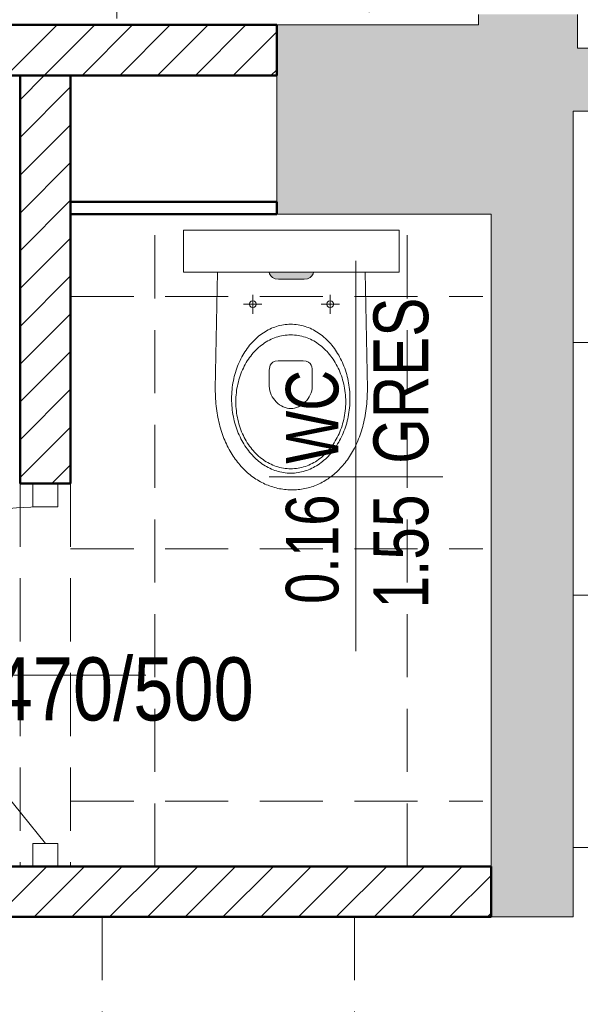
# Model space of a CAD drawing. Header units: millimetres. Extents: x -23540 to 53212, y -37964 to 41185.
# Tile 7 of 203: x -16805 to -16672, y -31611 to -31377. Entities that reach past the tile are written whole.
import ezdxf
from ezdxf.enums import TextEntityAlignment as Align

# ---------------------------------------------------------------- set-up
doc = ezdxf.new("R2010")
doc.units = ezdxf.units.MM
doc.linetypes.add('DASHEDX2', pattern=[1.5, 1, -0.5])
doc.layers.get('0').update_dxf_attribs({"lineweight": 18})
for name, color, linetype, lineweight in [('BA_met', 7, 'Continuous', 18), ('Cienka', 7, 'Continuous', 18), ('mm_CO_opisy', 5, 'Continuous', 9), ('PG_PRZERYWANE_ŚREDNIE', 1, 'DASHEDX2', 18), ('PG_WIDOKOWE_CIENKIE', 1, 'Continuous', 18), ('PG_ŚCIANY_DZIAŁOWE', 3, 'Continuous', 18), ('WYPOSAŻENIE GARAŻU', 253, 'Continuous', 5)]:
    doc.layers.add(name, color=color, linetype=linetype, lineweight=lineweight)
doc.styles.add('ROMANS', font='bikromsw.shx', dxfattribs={"width": 0.8})
doc.styles.get("Standard").update_dxf_attribs({"font": 'arial.ttf'})

# ---------------------------------------------------------------- blocks, each defined once
blk = doc.blocks.new('jamb')
blk.add_lwpolyline([(-0.5, -0.5), (-0.5, 0.5), (0.5, 0.5), (0.5, -0.5)], close=True)
blk = doc.blocks.new('bikmet')
blk.add_line((0, 1.65), (0, -1.65))
at = {"style": 'ROMANS', "width": 0.8}
blk.add_attdef('NRPOM', text='', height=1, dxfattribs=at).set_placement((-0.333, 0.333), align=Align.RIGHT)
blk.add_attdef('NWAPOM', (0.25, 0.333), '', height=1, dxfattribs=at)
blk.add_attdef('RAREA', text='', height=1.042, dxfattribs=at).set_placement((-0.333, -0.333), align=Align.TOP_RIGHT)
blk.add_attdef('PODLOGA', text='', height=1.042, dxfattribs=at).set_placement((0.25, -0.333), align=Align.TOP_LEFT)

msp = doc.modelspace()

# ---------------------------------------------------------------- hatches: boundary and pattern name
at = {"lineweight": 18, "true_color": 0x636466, "transparency": 33554559}
h = msp.add_hatch(color=251, dxfattribs=at)
h.dxf.hatch_style = 1
h.paths.add_polyline_path([(-16737.76, -31438.6), (-16736.99, -31438.49), (-16736.36, -31438.2), (-16735.91, -31437.81), (-16735.62, -31437.37), (-16735.52, -31436.95), (-16746.11, -31436.95), (-16746.01, -31437.37), (-16745.72, -31437.81), (-16745.27, -31438.2), (-16744.64, -31438.49), (-16743.87, -31438.6)])
at = {"layer": 'PG_ŚCIANY_DZIAŁOWE', "true_color": 0x636466, "transparency": 33554610}
h = msp.add_hatch(color=251, dxfattribs=at)
h.dxf.hatch_style = 1
h.paths.add_polyline_path([(-16744.29, -31423.19), (-16673.79, -31423.19), (-16673.79, -31398.69), (-16614.29, -31398.69), (-16614.29, -31383.69), (-16672.79, -31383.69), (-16672.79, -31375.69), (-16696.29, -31375.69), (-16696.29, -31378.19), (-16744.29, -31378.19)])
h = msp.add_hatch(color=251, dxfattribs=at)
h.dxf.hatch_style = 1
h.paths.add_polyline_path([(-16673.79, -31423.19), (-16693.29, -31423.19), (-16693.29, -31590.19), (-16673.79, -31590.19)])

# ---------------------------------------------------------------- linework, layer by layer
at = {"color": 251, "true_color": 0x636466}
for p, q in [((-16696.29, -31375.69), (-16696.29, -31378.19)), ((-16672.79, -31375.69), (-16672.79, -31383.69)), ((-17273.79, -31378.19), (-16744.29, -31378.19)), ((-16744.29, -31378.19), (-16744.29, -31390.19)), ((-16696.29, -31378.19), (-16744.29, -31378.19)), ((-16744.29, -31378.19), (-16744.29, -31423.19)), ((-16614.29, -31383.69), (-16672.79, -31383.69)), ((-16744.29, -31390.19), (-17273.79, -31390.19)), ((-16614.29, -31398.69), (-16673.79, -31398.69)), ((-16673.79, -31423.19), (-16673.79, -31398.69)), ((-16744.29, -31423.19), (-16693.29, -31423.19)), ((-16693.29, -31590.19), (-16693.29, -31423.19)), ((-16673.79, -31590.19), (-16673.79, -31423.19)), ((-16796.29, -31487.19), (-16802.29, -31487.19)), ((-16802.29, -31487.19), (-16802.29, -31492.69)), ((-16796.29, -31492.69), (-16796.29, -31487.19)), ((-16802.29, -31492.69), (-16796.29, -31492.69)), ((-16693.29, -31590.19), (-16673.79, -31590.19))]:
    msp.add_line(p, q, dxfattribs=at)
at = {"color": 251, "lineweight": 18, "true_color": 0x636466}
for p, q in [((-16766.48, -31436.95), (-16766.48, -31426.95)), ((-16766.48, -31426.95), (-16715.15, -31426.95)), ((-16715.15, -31436.95), (-16715.15, -31426.95)), ((-16766.48, -31436.95), (-16715.15, -31436.95))]:
    msp.add_line(p, q, dxfattribs=at)
at = {"color": 251, "lineweight": 13, "true_color": 0x636466}
for p, q in [((-16758.34, -31436.95), (-16758.89, -31464.66)), ((-16746.01, -31437.37), (-16746.11, -31436.95)), ((-16745.72, -31437.81), (-16746.01, -31437.37)), ((-16745.27, -31438.2), (-16745.72, -31437.81)), ((-16736.36, -31438.2), (-16735.91, -31437.81)), ((-16735.91, -31437.81), (-16735.62, -31437.37)), ((-16735.62, -31437.37), (-16735.52, -31436.95)), ((-16722.74, -31464.66), (-16723.28, -31436.95)), ((-16744.64, -31438.49), (-16745.27, -31438.2)), ((-16743.87, -31438.6), (-16744.64, -31438.49)), ((-16743.87, -31438.6), (-16737.76, -31438.6)), ((-16737.76, -31438.6), (-16736.99, -31438.49)), ((-16736.99, -31438.49), (-16736.36, -31438.2)), ((-16749.97, -31446.82), (-16749.97, -31442.32)), ((-16731.56, -31446.82), (-16731.56, -31442.32)), ((-16747.79, -31444.57), (-16752.16, -31444.57)), ((-16750.68, -31444.16), (-16750.79, -31444.57)), ((-16750.79, -31444.57), (-16750.68, -31444.98)), ((-16750.39, -31443.86), (-16750.68, -31444.16)), ((-16749.97, -31443.75), (-16750.39, -31443.86)), ((-16749.56, -31443.86), (-16749.97, -31443.75)), ((-16749.27, -31444.16), (-16749.56, -31443.86)), ((-16749.16, -31444.57), (-16749.27, -31444.16)), ((-16749.27, -31444.98), (-16749.16, -31444.57)), ((-16729.38, -31444.57), (-16733.74, -31444.57)), ((-16732.27, -31444.16), (-16732.38, -31444.57)), ((-16732.38, -31444.57), (-16732.27, -31444.98)), ((-16731.98, -31443.86), (-16732.27, -31444.16)), ((-16731.56, -31443.75), (-16731.98, -31443.86)), ((-16731.15, -31443.86), (-16731.56, -31443.75)), ((-16730.86, -31444.16), (-16731.15, -31443.86)), ((-16730.74, -31444.57), (-16730.86, -31444.16)), ((-16730.86, -31444.98), (-16730.74, -31444.57)), ((-16750.68, -31444.98), (-16750.39, -31445.28)), ((-16750.39, -31445.28), (-16749.97, -31445.39)), ((-16749.97, -31445.39), (-16749.56, -31445.28)), ((-16749.56, -31445.28), (-16749.27, -31444.98)), ((-16732.27, -31444.98), (-16731.98, -31445.28)), ((-16731.98, -31445.28), (-16731.56, -31445.39)), ((-16731.56, -31445.39), (-16731.15, -31445.28)), ((-16731.15, -31445.28), (-16730.86, -31444.98)), ((-16743.51, -31449.62), (-16743.09, -31449.53)), ((-16743.09, -31449.53), (-16742.67, -31449.46)), ((-16742.67, -31449.46), (-16742.25, -31449.4)), ((-16742.25, -31449.4), (-16741.81, -31449.36)), ((-16741.81, -31449.36), (-16741.38, -31449.33)), ((-16741.38, -31449.33), (-16740.94, -31449.32)), ((-16740.94, -31449.32), (-16740.51, -31449.33)), ((-16740.51, -31449.33), (-16740.07, -31449.36)), ((-16740.07, -31449.36), (-16739.64, -31449.4)), ((-16739.64, -31449.4), (-16739.22, -31449.46)), ((-16739.22, -31449.46), (-16738.79, -31449.53)), ((-16738.79, -31449.53), (-16738.38, -31449.62)), ((-16748.5, -31452.1), (-16748.15, -31451.83)), ((-16748.15, -31451.83), (-16747.8, -31451.57)), ((-16747.8, -31451.57), (-16747.43, -31451.33)), ((-16747.43, -31451.33), (-16747.07, -31451.09)), ((-16747.07, -31451.09), (-16746.69, -31450.87)), ((-16746.69, -31450.87), (-16746.31, -31450.67)), ((-16746.31, -31450.67), (-16745.93, -31450.47)), ((-16745.93, -31450.47), (-16745.54, -31450.29)), ((-16745.54, -31450.29), (-16745.14, -31450.13)), ((-16745.14, -31450.13), (-16744.74, -31449.98)), ((-16744.74, -31449.98), (-16744.34, -31449.84)), ((-16744.34, -31449.84), (-16743.93, -31449.72)), ((-16743.93, -31449.72), (-16743.51, -31449.62)), ((-16742.71, -31451.98), (-16742.28, -31451.92)), ((-16742.28, -31451.92), (-16741.84, -31451.88)), ((-16741.84, -31451.88), (-16741.39, -31451.85)), ((-16741.39, -31451.85), (-16740.94, -31451.84)), ((-16740.94, -31451.84), (-16740.95, -31451.84)), ((-16740.94, -31451.84), (-16740.5, -31451.85)), ((-16740.5, -31451.85), (-16740.05, -31451.88)), ((-16740.05, -31451.88), (-16739.61, -31451.92)), ((-16739.61, -31451.92), (-16739.18, -31451.98)), ((-16738.38, -31449.62), (-16737.96, -31449.72)), ((-16737.96, -31449.72), (-16737.55, -31449.84)), ((-16737.55, -31449.84), (-16737.15, -31449.98)), ((-16737.15, -31449.98), (-16736.75, -31450.13)), ((-16736.75, -31450.13), (-16736.35, -31450.29)), ((-16736.35, -31450.29), (-16735.96, -31450.47)), ((-16735.96, -31450.47), (-16735.57, -31450.67)), ((-16735.57, -31450.67), (-16735.2, -31450.87)), ((-16735.2, -31450.87), (-16734.82, -31451.09)), ((-16734.82, -31451.09), (-16734.45, -31451.33)), ((-16734.45, -31451.33), (-16734.09, -31451.57)), ((-16734.09, -31451.57), (-16733.74, -31451.83)), ((-16733.74, -31451.83), (-16733.39, -31452.1)), ((-16750.74, -31454.33), (-16750.44, -31453.98)), ((-16750.44, -31453.98), (-16750.13, -31453.64)), ((-16750.13, -31453.64), (-16749.82, -31453.31)), ((-16749.82, -31453.31), (-16749.5, -31452.99)), ((-16749.5, -31452.99), (-16749.18, -31452.68)), ((-16749.18, -31452.68), (-16748.84, -31452.39)), ((-16748.84, -31452.39), (-16748.5, -31452.1)), ((-16747.89, -31454.28), (-16747.53, -31454.02)), ((-16747.53, -31454.02), (-16747.16, -31453.76)), ((-16747.16, -31453.76), (-16746.79, -31453.53)), ((-16746.79, -31453.53), (-16746.41, -31453.3)), ((-16746.41, -31453.3), (-16746.02, -31453.09)), ((-16746.02, -31453.09), (-16745.63, -31452.9)), ((-16745.63, -31452.9), (-16745.23, -31452.72)), ((-16745.23, -31452.72), (-16744.82, -31452.56)), ((-16744.82, -31452.56), (-16744.41, -31452.41)), ((-16744.41, -31452.41), (-16743.99, -31452.28)), ((-16743.99, -31452.28), (-16743.57, -31452.16)), ((-16743.57, -31452.16), (-16743.14, -31452.07)), ((-16743.14, -31452.07), (-16742.71, -31451.98)), ((-16739.18, -31451.98), (-16738.75, -31452.07)), ((-16738.75, -31452.07), (-16738.32, -31452.16)), ((-16738.32, -31452.16), (-16737.9, -31452.28)), ((-16737.9, -31452.28), (-16737.48, -31452.41)), ((-16737.48, -31452.41), (-16737.07, -31452.56)), ((-16737.07, -31452.56), (-16736.66, -31452.72)), ((-16736.66, -31452.72), (-16736.26, -31452.9)), ((-16736.26, -31452.9), (-16735.87, -31453.09)), ((-16735.87, -31453.09), (-16735.48, -31453.3)), ((-16735.48, -31453.3), (-16735.1, -31453.53)), ((-16735.1, -31453.53), (-16734.73, -31453.76)), ((-16734.73, -31453.76), (-16734.36, -31454.02)), ((-16734.36, -31454.02), (-16734, -31454.28)), ((-16733.39, -31452.1), (-16733.05, -31452.39)), ((-16733.05, -31452.39), (-16732.71, -31452.68)), ((-16732.71, -31452.68), (-16732.39, -31452.99)), ((-16732.39, -31452.99), (-16732.07, -31453.31)), ((-16732.07, -31453.31), (-16731.75, -31453.64)), ((-16731.75, -31453.64), (-16731.45, -31453.98)), ((-16731.45, -31453.98), (-16731.15, -31454.33)), ((-16752.34, -31456.66), (-16752.09, -31456.25)), ((-16752.09, -31456.25), (-16751.84, -31455.85)), ((-16751.84, -31455.85), (-16751.58, -31455.45)), ((-16751.58, -31455.45), (-16751.3, -31455.07)), ((-16751.3, -31455.07), (-16751.02, -31454.7)), ((-16751.02, -31454.7), (-16750.74, -31454.33)), ((-16750.46, -31456.88), (-16750.17, -31456.51)), ((-16750.17, -31456.51), (-16749.87, -31456.15)), ((-16749.87, -31456.15), (-16749.56, -31455.81)), ((-16749.56, -31455.81), (-16749.24, -31455.48)), ((-16749.24, -31455.48), (-16748.92, -31455.16)), ((-16748.92, -31455.16), (-16748.58, -31454.86)), ((-16748.58, -31454.86), (-16748.24, -31454.56)), ((-16748.24, -31454.56), (-16747.89, -31454.28)), ((-16734, -31454.28), (-16733.65, -31454.56)), ((-16733.65, -31454.56), (-16733.31, -31454.86)), ((-16733.31, -31454.86), (-16732.97, -31455.16)), ((-16732.97, -31455.16), (-16732.65, -31455.48)), ((-16732.65, -31455.48), (-16732.33, -31455.81)), ((-16732.33, -31455.81), (-16732.02, -31456.15)), ((-16732.02, -31456.15), (-16731.72, -31456.51)), ((-16731.72, -31456.51), (-16731.43, -31456.88)), ((-16731.15, -31454.33), (-16730.86, -31454.7)), ((-16730.86, -31454.7), (-16730.58, -31455.07)), ((-16730.58, -31455.07), (-16730.31, -31455.45)), ((-16730.31, -31455.45), (-16730.05, -31455.85)), ((-16730.05, -31455.85), (-16729.8, -31456.25)), ((-16729.8, -31456.25), (-16729.55, -31456.66)), ((-16753.6, -31459.31), (-16753.42, -31458.85)), ((-16753.42, -31458.85), (-16753.22, -31458.4)), ((-16753.22, -31458.4), (-16753.01, -31457.95)), ((-16753.01, -31457.95), (-16752.8, -31457.51)), ((-16752.8, -31457.51), (-16752.57, -31457.08)), ((-16752.57, -31457.08), (-16752.34, -31456.66)), ((-16752, -31459.29), (-16751.77, -31458.87)), ((-16751.77, -31458.87), (-16751.53, -31458.45)), ((-16751.53, -31458.45), (-16751.28, -31458.04)), ((-16751.28, -31458.04), (-16751.02, -31457.64)), ((-16751.02, -31457.64), (-16750.74, -31457.25)), ((-16750.74, -31457.25), (-16750.46, -31456.88)), ((-16745.81, -31459.05), (-16745.56, -31458.66)), ((-16745.56, -31458.66), (-16745.18, -31458.33)), ((-16745.18, -31458.33), (-16744.65, -31458.11)), ((-16744.65, -31458.11), (-16743.94, -31458.03)), ((-16743.94, -31458.03), (-16743.94, -31458.03)), ((-16743.94, -31458.03), (-16740.71, -31458.03)), ((-16740.71, -31458.03), (-16737.96, -31458.03)), ((-16737.96, -31458.03), (-16737.25, -31458.11)), ((-16737.25, -31458.11), (-16736.72, -31458.33)), ((-16736.72, -31458.33), (-16736.34, -31458.66)), ((-16736.34, -31458.66), (-16736.08, -31459.06)), ((-16731.43, -31456.88), (-16731.15, -31457.25)), ((-16731.15, -31457.25), (-16730.87, -31457.64)), ((-16730.87, -31457.64), (-16730.61, -31458.04)), ((-16730.61, -31458.04), (-16730.36, -31458.45)), ((-16730.36, -31458.45), (-16730.12, -31458.87)), ((-16730.12, -31458.87), (-16729.89, -31459.29)), ((-16729.55, -31456.66), (-16729.32, -31457.08)), ((-16729.32, -31457.08), (-16729.09, -31457.51)), ((-16729.09, -31457.51), (-16728.88, -31457.95)), ((-16728.88, -31457.95), (-16728.67, -31458.4)), ((-16728.67, -31458.4), (-16728.47, -31458.85)), ((-16728.47, -31458.85), (-16728.29, -31459.31)), ((-16754.37, -31461.73), (-16754.24, -31461.24)), ((-16754.24, -31461.24), (-16754.09, -31460.75)), ((-16754.09, -31460.75), (-16753.94, -31460.26)), ((-16753.94, -31460.26), (-16753.78, -31459.78)), ((-16753.78, -31459.78), (-16753.6, -31459.31)), ((-16752.97, -31461.57), (-16752.8, -31461.1)), ((-16752.8, -31461.1), (-16752.62, -31460.63)), ((-16752.62, -31460.63), (-16752.42, -31460.18)), ((-16752.42, -31460.18), (-16752.22, -31459.73)), ((-16752.22, -31459.73), (-16752, -31459.29)), ((-16746.05, -31460.23), (-16746.04, -31459.87)), ((-16746.05, -31464.07), (-16746.05, -31460.23)), ((-16746.04, -31459.87), (-16745.96, -31459.47)), ((-16745.96, -31459.47), (-16745.81, -31459.05)), ((-16736.08, -31459.06), (-16735.93, -31459.48)), ((-16735.93, -31459.48), (-16735.86, -31459.89)), ((-16735.86, -31459.89), (-16735.84, -31460.25)), ((-16735.84, -31460.25), (-16735.83, -31464.1)), ((-16729.89, -31459.29), (-16729.67, -31459.73)), ((-16729.67, -31459.73), (-16729.47, -31460.18)), ((-16729.47, -31460.18), (-16729.27, -31460.63)), ((-16729.27, -31460.63), (-16729.09, -31461.1)), ((-16729.09, -31461.1), (-16728.91, -31461.57)), ((-16728.29, -31459.31), (-16728.11, -31459.78)), ((-16728.11, -31459.78), (-16727.95, -31460.26)), ((-16727.95, -31460.26), (-16727.8, -31460.75)), ((-16727.8, -31460.75), (-16727.65, -31461.24)), ((-16727.65, -31461.24), (-16727.52, -31461.73)), ((-16754.77, -31463.79), (-16754.69, -31463.26)), ((-16754.69, -31463.26), (-16754.59, -31462.75)), ((-16754.59, -31462.75), (-16754.49, -31462.24)), ((-16754.49, -31462.24), (-16754.37, -31461.73)), ((-16753.64, -31464.04), (-16753.54, -31463.53)), ((-16753.54, -31463.53), (-16753.41, -31463.03)), ((-16753.41, -31463.03), (-16753.28, -31462.54)), ((-16753.28, -31462.54), (-16753.13, -31462.05)), ((-16753.13, -31462.05), (-16752.97, -31461.57)), ((-16728.91, -31461.57), (-16728.76, -31462.05)), ((-16728.76, -31462.05), (-16728.61, -31462.54)), ((-16728.61, -31462.54), (-16728.47, -31463.03)), ((-16728.47, -31463.03), (-16728.35, -31463.53)), ((-16728.35, -31463.53), (-16728.25, -31464.04)), ((-16727.52, -31461.73), (-16727.4, -31462.24)), ((-16727.4, -31462.24), (-16727.3, -31462.75)), ((-16727.3, -31462.75), (-16727.2, -31463.26)), ((-16727.2, -31463.26), (-16727.12, -31463.79)), ((-16758.89, -31464.66), (-16758.88, -31465.27)), ((-16758.88, -31465.27), (-16758.87, -31465.86)), ((-16758.87, -31465.86), (-16758.85, -31466.46)), ((-16755, -31466.47), (-16754.98, -31465.92)), ((-16754.98, -31465.92), (-16754.95, -31465.38)), ((-16754.95, -31465.38), (-16754.9, -31464.84)), ((-16754.9, -31464.84), (-16754.84, -31464.31)), ((-16754.84, -31464.31), (-16754.77, -31463.79)), ((-16753.94, -31466.13), (-16753.88, -31465.6)), ((-16753.88, -31465.6), (-16753.82, -31465.07)), ((-16753.82, -31465.07), (-16753.74, -31464.55)), ((-16753.74, -31464.55), (-16753.64, -31464.04)), ((-16746.02, -31464.59), (-16746.05, -31464.07)), ((-16745.93, -31465.11), (-16746.02, -31464.59)), ((-16745.79, -31465.61), (-16745.93, -31465.11)), ((-16745.59, -31466.09), (-16745.79, -31465.61)), ((-16736.1, -31465.63), (-16736.3, -31466.11)), ((-16735.96, -31465.13), (-16736.1, -31465.63)), ((-16735.86, -31464.62), (-16735.96, -31465.13)), ((-16735.83, -31464.1), (-16735.86, -31464.62)), ((-16728.25, -31464.04), (-16728.15, -31464.55)), ((-16728.15, -31464.55), (-16728.07, -31465.07)), ((-16728.07, -31465.07), (-16728.01, -31465.6)), ((-16728.01, -31465.6), (-16727.95, -31466.13)), ((-16727.12, -31463.79), (-16727.05, -31464.31)), ((-16727.05, -31464.31), (-16726.99, -31464.84)), ((-16726.99, -31464.84), (-16726.94, -31465.38)), ((-16726.94, -31465.38), (-16726.91, -31465.92)), ((-16726.91, -31465.92), (-16726.89, -31466.47)), ((-16722.77, -31466.47), (-16722.75, -31465.87)), ((-16722.75, -31465.87), (-16722.74, -31465.27)), ((-16722.74, -31465.27), (-16722.74, -31464.66)), ((-16758.85, -31466.46), (-16758.82, -31467.04)), ((-16758.82, -31467.04), (-16758.78, -31467.62)), ((-16758.78, -31467.62), (-16758.74, -31468.19)), ((-16758.74, -31468.19), (-16758.68, -31468.76)), ((-16755.01, -31467.02), (-16755, -31466.47)), ((-16755, -31467.57), (-16755.01, -31467.02)), ((-16755.01, -31467.02), (-16755.01, -31467.02)), ((-16754.98, -31468.11), (-16755, -31467.57)), ((-16754.95, -31468.65), (-16754.98, -31468.11)), ((-16754, -31467.75), (-16754.01, -31467.75)), ((-16754, -31467.21), (-16753.97, -31466.67)), ((-16754, -31467.75), (-16754, -31467.21)), ((-16754, -31468.3), (-16754, -31467.75)), ((-16753.97, -31468.84), (-16754, -31468.3)), ((-16753.97, -31466.67), (-16753.94, -31466.13)), ((-16745.35, -31466.55), (-16745.59, -31466.09)), ((-16745.06, -31466.99), (-16745.35, -31466.55)), ((-16744.74, -31467.4), (-16745.06, -31466.99)), ((-16744.39, -31467.78), (-16744.74, -31467.4)), ((-16744.01, -31468.13), (-16744.39, -31467.78)), ((-16743.6, -31468.44), (-16744.01, -31468.13)), ((-16737.88, -31468.13), (-16738.28, -31468.44)), ((-16737.5, -31467.79), (-16737.88, -31468.13)), ((-16737.15, -31467.41), (-16737.5, -31467.79)), ((-16736.83, -31467), (-16737.15, -31467.41)), ((-16736.54, -31466.57), (-16736.83, -31467)), ((-16736.3, -31466.11), (-16736.54, -31466.57)), ((-16727.95, -31466.13), (-16727.92, -31466.67)), ((-16727.92, -31466.67), (-16727.89, -31467.21)), ((-16727.89, -31468.3), (-16727.92, -31468.84)), ((-16727.89, -31467.21), (-16727.89, -31467.75)), ((-16727.89, -31467.75), (-16727.89, -31467.75)), ((-16727.89, -31467.75), (-16727.89, -31468.3)), ((-16726.91, -31468.11), (-16726.94, -31468.65)), ((-16726.89, -31467.57), (-16726.91, -31468.11)), ((-16726.89, -31466.47), (-16726.88, -31467.02)), ((-16726.88, -31467.02), (-16726.89, -31467.57)), ((-16722.94, -31468.79), (-16722.89, -31468.22)), ((-16722.89, -31468.22), (-16722.84, -31467.64)), ((-16722.84, -31467.64), (-16722.8, -31467.06)), ((-16722.8, -31467.06), (-16722.77, -31466.47)), ((-16758.68, -31468.76), (-16758.61, -31469.32)), ((-16758.61, -31469.32), (-16758.54, -31469.87)), ((-16758.54, -31469.87), (-16758.46, -31470.42)), ((-16758.46, -31470.42), (-16758.36, -31470.96)), ((-16754.9, -31469.19), (-16754.95, -31468.65)), ((-16754.84, -31469.72), (-16754.9, -31469.19)), ((-16754.77, -31470.25), (-16754.84, -31469.72)), ((-16754.69, -31470.77), (-16754.77, -31470.25)), ((-16753.94, -31469.38), (-16753.97, -31468.84)), ((-16753.88, -31469.91), (-16753.94, -31469.38)), ((-16753.82, -31470.44), (-16753.88, -31469.91)), ((-16753.74, -31470.96), (-16753.82, -31470.44)), ((-16743.18, -31468.71), (-16743.6, -31468.44)), ((-16742.74, -31468.94), (-16743.18, -31468.71)), ((-16742.3, -31469.12), (-16742.74, -31468.94)), ((-16741.84, -31469.25), (-16742.3, -31469.12)), ((-16741.39, -31469.34), (-16741.84, -31469.25)), ((-16740.94, -31469.37), (-16741.39, -31469.34)), ((-16740.49, -31469.34), (-16740.94, -31469.37)), ((-16740.04, -31469.26), (-16740.49, -31469.34)), ((-16739.59, -31469.12), (-16740.04, -31469.26)), ((-16739.14, -31468.94), (-16739.59, -31469.12)), ((-16738.7, -31468.71), (-16739.14, -31468.94)), ((-16738.28, -31468.44), (-16738.7, -31468.71)), ((-16728.07, -31470.44), (-16728.15, -31470.96)), ((-16728.01, -31469.91), (-16728.07, -31470.44)), ((-16727.95, -31469.38), (-16728.01, -31469.91)), ((-16727.92, -31468.84), (-16727.95, -31469.38)), ((-16727.12, -31470.25), (-16727.2, -31470.77)), ((-16727.05, -31469.72), (-16727.12, -31470.25)), ((-16726.99, -31469.19), (-16727.05, -31469.72)), ((-16726.94, -31468.65), (-16726.99, -31469.19)), ((-16723.26, -31471.01), (-16723.17, -31470.46)), ((-16723.17, -31470.46), (-16723.08, -31469.91)), ((-16723.08, -31469.91), (-16723.01, -31469.35)), ((-16723.01, -31469.35), (-16722.94, -31468.79)), ((-16758.36, -31470.96), (-16758.26, -31471.49)), ((-16758.26, -31471.49), (-16758.15, -31472.02)), ((-16758.15, -31472.02), (-16758.04, -31472.54)), ((-16758.04, -31472.54), (-16757.91, -31473.05)), ((-16754.59, -31471.29), (-16754.69, -31470.77)), ((-16754.49, -31471.8), (-16754.59, -31471.29)), ((-16754.37, -31472.3), (-16754.49, -31471.8)), ((-16754.24, -31472.8), (-16754.37, -31472.3)), ((-16754.09, -31473.29), (-16754.24, -31472.8)), ((-16753.64, -31471.47), (-16753.74, -31470.96)), ((-16753.54, -31471.98), (-16753.64, -31471.47)), ((-16753.41, -31472.48), (-16753.54, -31471.98)), ((-16753.28, -31472.97), (-16753.41, -31472.48)), ((-16753.13, -31473.46), (-16753.28, -31472.97)), ((-16728.61, -31472.97), (-16728.76, -31473.46)), ((-16728.47, -31472.48), (-16728.61, -31472.97)), ((-16728.35, -31471.98), (-16728.47, -31472.48)), ((-16728.25, -31471.47), (-16728.35, -31471.98)), ((-16728.15, -31470.96), (-16728.25, -31471.47)), ((-16727.65, -31472.8), (-16727.8, -31473.29)), ((-16727.52, -31472.3), (-16727.65, -31472.8)), ((-16727.4, -31471.8), (-16727.52, -31472.3)), ((-16727.3, -31471.29), (-16727.4, -31471.8)), ((-16727.2, -31470.77), (-16727.3, -31471.29)), ((-16723.71, -31473.11), (-16723.59, -31472.6)), ((-16723.59, -31472.6), (-16723.47, -31472.07)), ((-16723.47, -31472.07), (-16723.36, -31471.54)), ((-16723.36, -31471.54), (-16723.26, -31471.01)), ((-16757.91, -31473.05), (-16757.78, -31473.56)), ((-16757.78, -31473.56), (-16757.64, -31474.05)), ((-16757.64, -31474.05), (-16757.49, -31474.55)), ((-16757.49, -31474.55), (-16757.33, -31475.03)), ((-16757.33, -31475.03), (-16757.17, -31475.51)), ((-16753.94, -31473.77), (-16754.09, -31473.29)), ((-16753.78, -31474.25), (-16753.94, -31473.77)), ((-16753.6, -31474.72), (-16753.78, -31474.25)), ((-16753.42, -31475.18), (-16753.6, -31474.72)), ((-16753.22, -31475.64), (-16753.42, -31475.18)), ((-16752.97, -31473.94), (-16753.13, -31473.46)), ((-16752.8, -31474.41), (-16752.97, -31473.94)), ((-16752.62, -31474.88), (-16752.8, -31474.41)), ((-16752.42, -31475.33), (-16752.62, -31474.88)), ((-16752.22, -31475.78), (-16752.42, -31475.33)), ((-16729.47, -31475.33), (-16729.67, -31475.78)), ((-16729.27, -31474.88), (-16729.47, -31475.33)), ((-16729.09, -31474.41), (-16729.27, -31474.88)), ((-16728.91, -31473.94), (-16729.09, -31474.41)), ((-16728.76, -31473.46), (-16728.91, -31473.94)), ((-16728.47, -31475.18), (-16728.67, -31475.64)), ((-16728.29, -31474.72), (-16728.47, -31475.18)), ((-16728.11, -31474.25), (-16728.29, -31474.72)), ((-16727.95, -31473.77), (-16728.11, -31474.25)), ((-16727.8, -31473.29), (-16727.95, -31473.77)), ((-16724.46, -31475.59), (-16724.29, -31475.11)), ((-16724.29, -31475.11), (-16724.13, -31474.62)), ((-16724.13, -31474.62), (-16723.99, -31474.13)), ((-16723.99, -31474.13), (-16723.84, -31473.62)), ((-16723.84, -31473.62), (-16723.71, -31473.11)), ((-16757.17, -31475.51), (-16757, -31475.98)), ((-16757, -31475.98), (-16756.82, -31476.44)), ((-16756.82, -31476.44), (-16756.63, -31476.89)), ((-16756.63, -31476.89), (-16756.44, -31477.34)), ((-16756.44, -31477.34), (-16756.24, -31477.78)), ((-16753.01, -31476.08), (-16753.22, -31475.64)), ((-16752.8, -31476.52), (-16753.01, -31476.08)), ((-16752.57, -31476.95), (-16752.8, -31476.52)), ((-16752.34, -31477.37), (-16752.57, -31476.95)), ((-16752.09, -31477.78), (-16752.34, -31477.37)), ((-16752, -31476.21), (-16752.22, -31475.78)), ((-16751.77, -31476.64), (-16752, -31476.21)), ((-16751.53, -31477.06), (-16751.77, -31476.64)), ((-16751.28, -31477.47), (-16751.53, -31477.06)), ((-16751.02, -31477.87), (-16751.28, -31477.47)), ((-16730.61, -31477.47), (-16730.87, -31477.87)), ((-16730.36, -31477.06), (-16730.61, -31477.47)), ((-16730.12, -31476.64), (-16730.36, -31477.06)), ((-16729.89, -31476.21), (-16730.12, -31476.64)), ((-16729.67, -31475.78), (-16729.89, -31476.21)), ((-16729.55, -31477.37), (-16729.8, -31477.78)), ((-16729.32, -31476.95), (-16729.55, -31477.37)), ((-16729.09, -31476.52), (-16729.32, -31476.95)), ((-16728.88, -31476.08), (-16729.09, -31476.52)), ((-16728.67, -31475.64), (-16728.88, -31476.08)), ((-16725.39, -31477.88), (-16725.19, -31477.44)), ((-16725.19, -31477.44), (-16724.99, -31476.99)), ((-16724.99, -31476.99), (-16724.81, -31476.53)), ((-16724.81, -31476.53), (-16724.63, -31476.06)), ((-16724.63, -31476.06), (-16724.46, -31475.59)), ((-16756.24, -31477.78), (-16756.03, -31478.21)), ((-16756.03, -31478.21), (-16755.81, -31478.63)), ((-16755.81, -31478.63), (-16755.59, -31479.05)), ((-16755.59, -31479.05), (-16755.37, -31479.46)), ((-16755.37, -31479.46), (-16755.13, -31479.86)), ((-16755.13, -31479.86), (-16754.89, -31480.25)), ((-16751.84, -31478.19), (-16752.09, -31477.78)), ((-16751.58, -31478.58), (-16751.84, -31478.19)), ((-16751.3, -31478.96), (-16751.58, -31478.58)), ((-16751.02, -31479.34), (-16751.3, -31478.96)), ((-16750.74, -31478.26), (-16751.02, -31477.87)), ((-16750.74, -31479.7), (-16751.02, -31479.34)), ((-16750.46, -31478.63), (-16750.74, -31478.26)), ((-16750.44, -31480.05), (-16750.74, -31479.7)), ((-16750.17, -31479), (-16750.46, -31478.63)), ((-16749.87, -31479.35), (-16750.17, -31479)), ((-16749.56, -31479.7), (-16749.87, -31479.35)), ((-16749.24, -31480.03), (-16749.56, -31479.7)), ((-16732.33, -31479.7), (-16732.65, -31480.03)), ((-16732.02, -31479.35), (-16732.33, -31479.7)), ((-16731.72, -31479), (-16732.02, -31479.35)), ((-16731.43, -31478.63), (-16731.72, -31479)), ((-16731.15, -31479.7), (-16731.45, -31480.05)), ((-16731.15, -31478.26), (-16731.43, -31478.63)), ((-16730.87, -31477.87), (-16731.15, -31478.26)), ((-16730.86, -31479.34), (-16731.15, -31479.7)), ((-16730.58, -31478.96), (-16730.86, -31479.34)), ((-16730.31, -31478.58), (-16730.58, -31478.96)), ((-16730.05, -31478.19), (-16730.31, -31478.58)), ((-16729.8, -31477.78), (-16730.05, -31478.19)), ((-16726.73, -31480.38), (-16726.49, -31479.98)), ((-16726.49, -31479.98), (-16726.26, -31479.58)), ((-16726.26, -31479.58), (-16726.03, -31479.17)), ((-16726.03, -31479.17), (-16725.81, -31478.75)), ((-16725.81, -31478.75), (-16725.59, -31478.32)), ((-16725.59, -31478.32), (-16725.39, -31477.88)), ((-16754.89, -31480.25), (-16754.64, -31480.64)), ((-16754.64, -31480.64), (-16754.39, -31481.01)), ((-16754.39, -31481.01), (-16754.13, -31481.38)), ((-16754.13, -31481.38), (-16753.86, -31481.74)), ((-16753.86, -31481.74), (-16753.59, -31482.09)), ((-16753.59, -31482.09), (-16753.32, -31482.44)), ((-16750.13, -31480.39), (-16750.44, -31480.05)), ((-16749.82, -31480.72), (-16750.13, -31480.39)), ((-16749.5, -31481.04), (-16749.82, -31480.72)), ((-16749.18, -31481.35), (-16749.5, -31481.04)), ((-16748.92, -31480.35), (-16749.24, -31480.03)), ((-16748.84, -31481.65), (-16749.18, -31481.35)), ((-16748.58, -31480.65), (-16748.92, -31480.35)), ((-16748.5, -31481.93), (-16748.84, -31481.65)), ((-16748.24, -31480.95), (-16748.58, -31480.65)), ((-16748.15, -31482.2), (-16748.5, -31481.93)), ((-16747.89, -31481.23), (-16748.24, -31480.95)), ((-16747.8, -31482.46), (-16748.15, -31482.2)), ((-16747.53, -31481.49), (-16747.89, -31481.23)), ((-16747.16, -31481.75), (-16747.53, -31481.49)), ((-16746.79, -31481.98), (-16747.16, -31481.75)), ((-16746.41, -31482.21), (-16746.79, -31481.98)), ((-16746.02, -31482.42), (-16746.41, -31482.21)), ((-16735.48, -31482.21), (-16735.87, -31482.42)), ((-16735.1, -31481.98), (-16735.48, -31482.21)), ((-16734.73, -31481.75), (-16735.1, -31481.98)), ((-16734.36, -31481.49), (-16734.73, -31481.75)), ((-16734, -31481.23), (-16734.36, -31481.49)), ((-16733.74, -31482.2), (-16734.09, -31482.46)), ((-16733.65, -31480.95), (-16734, -31481.23)), ((-16733.39, -31481.93), (-16733.74, -31482.2)), ((-16733.31, -31480.65), (-16733.65, -31480.95)), ((-16733.05, -31481.65), (-16733.39, -31481.93)), ((-16732.97, -31480.35), (-16733.31, -31480.65)), ((-16732.71, -31481.35), (-16733.05, -31481.65)), ((-16732.65, -31480.03), (-16732.97, -31480.35)), ((-16732.39, -31481.04), (-16732.71, -31481.35)), ((-16732.07, -31480.72), (-16732.39, -31481.04)), ((-16731.75, -31480.39), (-16732.07, -31480.72)), ((-16731.45, -31480.05), (-16731.75, -31480.39)), ((-16728.31, -31482.57), (-16728.03, -31482.23)), ((-16728.03, -31482.23), (-16727.76, -31481.88)), ((-16727.76, -31481.88), (-16727.49, -31481.51)), ((-16727.49, -31481.51), (-16727.23, -31481.14)), ((-16727.23, -31481.14), (-16726.98, -31480.76)), ((-16726.98, -31480.76), (-16726.73, -31480.38)), ((-16753.32, -31482.44), (-16753.03, -31482.77)), ((-16753.03, -31482.77), (-16752.75, -31483.1)), ((-16752.75, -31483.1), (-16752.45, -31483.41)), ((-16752.45, -31483.41), (-16752.15, -31483.72)), ((-16752.15, -31483.72), (-16751.85, -31484.02)), ((-16751.85, -31484.02), (-16751.54, -31484.32)), ((-16751.54, -31484.32), (-16751.22, -31484.6)), ((-16751.22, -31484.6), (-16750.9, -31484.87)), ((-16747.43, -31482.71), (-16747.8, -31482.46)), ((-16747.07, -31482.94), (-16747.43, -31482.71)), ((-16746.69, -31483.16), (-16747.07, -31482.94)), ((-16746.31, -31483.37), (-16746.69, -31483.16)), ((-16745.93, -31483.56), (-16746.31, -31483.37)), ((-16745.63, -31482.61), (-16746.02, -31482.42)), ((-16745.54, -31483.74), (-16745.93, -31483.56)), ((-16745.23, -31482.79), (-16745.63, -31482.61)), ((-16745.14, -31483.9), (-16745.54, -31483.74)), ((-16744.82, -31482.95), (-16745.23, -31482.79)), ((-16744.74, -31484.05), (-16745.14, -31483.9)), ((-16744.41, -31483.1), (-16744.82, -31482.95)), ((-16744.34, -31484.19), (-16744.74, -31484.05)), ((-16743.99, -31483.23), (-16744.41, -31483.1)), ((-16743.93, -31484.31), (-16744.34, -31484.19)), ((-16743.57, -31483.35), (-16743.99, -31483.23)), ((-16743.51, -31484.42), (-16743.93, -31484.31)), ((-16743.14, -31483.44), (-16743.57, -31483.35)), ((-16743.09, -31484.5), (-16743.51, -31484.42)), ((-16742.71, -31483.53), (-16743.14, -31483.44)), ((-16742.67, -31484.58), (-16743.09, -31484.5)), ((-16742.28, -31483.59), (-16742.71, -31483.53)), ((-16742.25, -31484.64), (-16742.67, -31484.58)), ((-16741.84, -31483.63), (-16742.28, -31483.59)), ((-16741.81, -31484.68), (-16742.25, -31484.64)), ((-16741.39, -31483.66), (-16741.84, -31483.63)), ((-16741.38, -31484.7), (-16741.81, -31484.68)), ((-16740.94, -31483.67), (-16741.39, -31483.66)), ((-16740.94, -31483.67), (-16740.95, -31483.67)), ((-16740.5, -31483.66), (-16740.94, -31483.67)), ((-16740.07, -31484.68), (-16740.51, -31484.7)), ((-16740.05, -31483.63), (-16740.5, -31483.66)), ((-16739.64, -31484.64), (-16740.07, -31484.68)), ((-16739.61, -31483.59), (-16740.05, -31483.63)), ((-16739.22, -31484.58), (-16739.64, -31484.64)), ((-16739.18, -31483.53), (-16739.61, -31483.59)), ((-16738.79, -31484.5), (-16739.22, -31484.58)), ((-16738.75, -31483.44), (-16739.18, -31483.53)), ((-16738.38, -31484.42), (-16738.79, -31484.5)), ((-16738.32, -31483.35), (-16738.75, -31483.44)), ((-16737.96, -31484.31), (-16738.38, -31484.42)), ((-16737.9, -31483.23), (-16738.32, -31483.35)), ((-16737.55, -31484.19), (-16737.96, -31484.31)), ((-16737.48, -31483.1), (-16737.9, -31483.23)), ((-16737.15, -31484.05), (-16737.55, -31484.19)), ((-16737.07, -31482.95), (-16737.48, -31483.1)), ((-16736.75, -31483.9), (-16737.15, -31484.05)), ((-16736.66, -31482.79), (-16737.07, -31482.95)), ((-16736.35, -31483.74), (-16736.75, -31483.9)), ((-16736.26, -31482.61), (-16736.66, -31482.79)), ((-16735.96, -31483.56), (-16736.35, -31483.74)), ((-16735.87, -31482.42), (-16736.26, -31482.61)), ((-16735.57, -31483.37), (-16735.96, -31483.56)), ((-16735.2, -31483.16), (-16735.57, -31483.37)), ((-16734.82, -31482.94), (-16735.2, -31483.16)), ((-16734.45, -31482.71), (-16734.82, -31482.94)), ((-16734.09, -31482.46), (-16734.45, -31482.71)), ((-16730.4, -31484.74), (-16730.08, -31484.46)), ((-16730.08, -31484.46), (-16729.78, -31484.17)), ((-16729.78, -31484.17), (-16729.47, -31483.87)), ((-16729.47, -31483.87), (-16729.17, -31483.56)), ((-16729.17, -31483.56), (-16728.88, -31483.24)), ((-16728.88, -31483.24), (-16728.59, -31482.91)), ((-16728.59, -31482.91), (-16728.31, -31482.57)), ((-16750.9, -31484.87), (-16750.58, -31485.14)), ((-16750.58, -31485.14), (-16750.25, -31485.4)), ((-16750.25, -31485.4), (-16749.92, -31485.64)), ((-16749.92, -31485.64), (-16749.58, -31485.88)), ((-16749.58, -31485.88), (-16749.24, -31486.11)), ((-16749.24, -31486.11), (-16748.89, -31486.33)), ((-16748.89, -31486.33), (-16748.54, -31486.54)), ((-16748.54, -31486.54), (-16748.18, -31486.74)), ((-16748.18, -31486.74), (-16747.82, -31486.93)), ((-16747.82, -31486.93), (-16747.46, -31487.11)), ((-16740.94, -31484.71), (-16741.38, -31484.7)), ((-16740.94, -31484.71), (-16740.95, -31484.71)), ((-16740.51, -31484.7), (-16740.94, -31484.71)), ((-16733.8, -31487.06), (-16733.44, -31486.87)), ((-16733.44, -31486.87), (-16733.08, -31486.67)), ((-16733.08, -31486.67), (-16732.73, -31486.47)), ((-16732.73, -31486.47), (-16732.39, -31486.25)), ((-16732.39, -31486.25), (-16732.04, -31486.02)), ((-16732.04, -31486.02), (-16731.71, -31485.78)), ((-16731.71, -31485.78), (-16731.37, -31485.54)), ((-16731.37, -31485.54), (-16731.04, -31485.28)), ((-16731.04, -31485.28), (-16730.72, -31485.02)), ((-16730.72, -31485.02), (-16730.4, -31484.74)), ((-16747.46, -31487.11), (-16747.1, -31487.29)), ((-16747.1, -31487.29), (-16746.73, -31487.45)), ((-16746.73, -31487.45), (-16746.35, -31487.6)), ((-16746.35, -31487.6), (-16745.97, -31487.75)), ((-16745.97, -31487.75), (-16745.59, -31487.88)), ((-16745.59, -31487.88), (-16745.21, -31488)), ((-16745.21, -31488), (-16744.82, -31488.12)), ((-16744.82, -31488.12), (-16744.43, -31488.22)), ((-16744.43, -31488.22), (-16744.04, -31488.32)), ((-16744.04, -31488.32), (-16743.65, -31488.4)), ((-16743.65, -31488.4), (-16743.25, -31488.47)), ((-16743.25, -31488.47), (-16742.85, -31488.54)), ((-16742.85, -31488.54), (-16742.44, -31488.59)), ((-16742.44, -31488.59), (-16742.04, -31488.63)), ((-16742.04, -31488.63), (-16741.63, -31488.66)), ((-16741.63, -31488.66), (-16741.22, -31488.69)), ((-16741.22, -31488.69), (-16740.81, -31488.7)), ((-16740.81, -31488.7), (-16740.4, -31488.7)), ((-16740.4, -31488.7), (-16739.99, -31488.69)), ((-16739.99, -31488.69), (-16739.58, -31488.66)), ((-16739.58, -31488.66), (-16739.18, -31488.63)), ((-16739.18, -31488.63), (-16738.77, -31488.59)), ((-16738.77, -31488.59), (-16738.37, -31488.53)), ((-16738.37, -31488.53), (-16737.97, -31488.47)), ((-16737.97, -31488.47), (-16737.58, -31488.39)), ((-16737.58, -31488.39), (-16737.19, -31488.3)), ((-16737.19, -31488.3), (-16736.8, -31488.21)), ((-16736.8, -31488.21), (-16736.41, -31488.1)), ((-16736.41, -31488.1), (-16736.03, -31487.98)), ((-16736.03, -31487.98), (-16735.65, -31487.85)), ((-16735.65, -31487.85), (-16735.27, -31487.72)), ((-16735.27, -31487.72), (-16734.9, -31487.57)), ((-16734.9, -31487.57), (-16734.53, -31487.41)), ((-16734.53, -31487.41), (-16734.16, -31487.24)), ((-16734.16, -31487.24), (-16733.8, -31487.06))]:
    msp.add_line(p, q, dxfattribs=at)
at = {"color": 251, "lineweight": 20, "true_color": 0x636466}
for p, q in [((-16793.29, -31487.19), (-16805.29, -31487.19)), ((-16793.29, -31578.19), (-16805.29, -31578.19))]:
    msp.add_line(p, q, dxfattribs=at)
at = {"color": 251, "true_color": 0x636466, "extrusion": (0, 0, -1)}
for p, q in [((-16799.29, -31572.69), (-16850.86, -31508.93)), ((-16831.89, -31532.69), (-16775.4, -31532.69))]:
    msp.add_line(p, q, dxfattribs=at)
msp.add_arc((16799.29, -31582.69), 90, 55.0405, 90, dxfattribs=at)
at = {"layer": 'BA_met', "color": 251, "true_color": 0x636466}
msp.add_line((-16725.45, -31527.03), (-16725.45, -31434.29), dxfattribs=at)
at = {"layer": 'Cienka', "color": 251, "true_color": 0x636466}
for p, q in [((-16898.29, -31390.19), (-16805.29, -31390.19)), ((-16793.29, -31578.19), (-16693.29, -31578.19))]:
    msp.add_line(p, q, dxfattribs=at)
at = {"layer": 'PG_PRZERYWANE_ŚREDNIE', "color": 251, "lineweight": 15, "ltscale": 15, "true_color": 0x636466}
for p, q in [((-16782.29, -30416.69), (-16782.29, -31378.19)), ((-16722.29, -30820.19), (-16722.29, -31378.19)), ((-16744.29, -31378.19), (-17273.79, -31378.19)), ((-16773.29, -31578.19), (-16773.29, -31424.75)), ((-16713.29, -31578.19), (-16713.29, -31424.75)), ((-17006.29, -31442.69), (-16805.29, -31442.69)), ((-16793.29, -31442.69), (-16695.26, -31442.69)), ((-16673.79, -31453.69), (-16499.79, -31453.69)), ((-16805.29, -31487.19), (-16805.29, -31578.19)), ((-16793.29, -31487.19), (-16793.29, -31578.19)), ((-17006.29, -31502.69), (-16805.29, -31502.69)), ((-16793.29, -31502.69), (-16695.26, -31502.69)), ((-16673.79, -31513.69), (-16499.79, -31513.69)), ((-17006.29, -31562.69), (-16805.29, -31562.69)), ((-16793.29, -31562.69), (-16695.26, -31562.69)), ((-16673.79, -31573.69), (-16499.79, -31573.69)), ((-16785.79, -31590.19), (-16785.79, -31993.69)), ((-16725.79, -31590.19), (-16725.79, -31993.69))]:
    msp.add_line(p, q, dxfattribs=at)
at = {"layer": 'PG_WIDOKOWE_CIENKIE', "color": 251, "lineweight": 50, "true_color": 0x636466}
for p, q in [((-17273.79, -31378.19), (-16744.29, -31378.19)), ((-16744.29, -31378.19), (-16744.29, -31390.19)), ((-17273.79, -31390.19), (-16744.29, -31390.19)), ((-16805.29, -31487.19), (-16805.29, -31390.19)), ((-16793.29, -31487.19), (-16793.29, -31390.19)), ((-16744.29, -31420.19), (-16793.29, -31420.19)), ((-16744.29, -31420.19), (-16744.29, -31423.19)), ((-16744.29, -31423.19), (-16793.29, -31423.19)), ((-16805.29, -31487.19), (-16793.29, -31487.19)), ((-17006.29, -31578.19), (-16693.29, -31578.19)), ((-16693.29, -31578.19), (-16693.29, -31590.19)), ((-16905.79, -31590.19), (-16693.29, -31590.19))]:
    msp.add_line(p, q, dxfattribs=at)
at = {"layer": 'PG_WIDOKOWE_CIENKIE', "color": 251, "linetype": 'Continuous', "lineweight": 18, "true_color": 0x636466}
for p, q in [((-16808.52, -31390.19), (-16796.52, -31378.19)), ((-16799.54, -31390.19), (-16787.54, -31378.19)), ((-16790.56, -31390.19), (-16778.56, -31378.19)), ((-16781.58, -31390.19), (-16769.58, -31378.19)), ((-16772.6, -31390.19), (-16760.6, -31378.19)), ((-16763.62, -31390.19), (-16751.62, -31378.19)), ((-16754.64, -31390.19), (-16744.29, -31379.85)), ((-16805.29, -31395.95), (-16799.54, -31390.19)), ((-16745.65, -31390.19), (-16744.29, -31388.83)), ((-16805.29, -31404.93), (-16793.29, -31392.93)), ((-16805.29, -31413.91), (-16793.29, -31401.91)), ((-16805.29, -31422.89), (-16793.29, -31410.89)), ((-16805.29, -31431.87), (-16793.29, -31419.87)), ((-16805.29, -31440.85), (-16793.29, -31428.85)), ((-16805.29, -31449.83), (-16793.29, -31437.83)), ((-16805.29, -31458.81), (-16793.29, -31446.81)), ((-16805.29, -31467.79), (-16793.29, -31455.79)), ((-16805.29, -31476.77), (-16793.29, -31464.77)), ((-16805.29, -31485.75), (-16793.29, -31473.75)), ((-16797.75, -31487.19), (-16793.29, -31482.73)), ((-16810.95, -31590.19), (-16798.95, -31578.19)), ((-16801.97, -31590.19), (-16789.97, -31578.19)), ((-16792.99, -31590.19), (-16780.99, -31578.19)), ((-16784.01, -31590.19), (-16772.01, -31578.19)), ((-16775.03, -31590.19), (-16763.03, -31578.19)), ((-16766.05, -31590.19), (-16754.05, -31578.19)), ((-16757.07, -31590.19), (-16745.07, -31578.19)), ((-16748.09, -31590.19), (-16736.09, -31578.19)), ((-16739.11, -31590.19), (-16727.11, -31578.19)), ((-16730.13, -31590.19), (-16718.13, -31578.19)), ((-16721.15, -31590.19), (-16709.15, -31578.19)), ((-16712.17, -31590.19), (-16700.17, -31578.19)), ((-16703.19, -31590.19), (-16693.29, -31580.3)), ((-16694.21, -31590.19), (-16693.29, -31589.28))]:
    msp.add_line(p, q, dxfattribs=at)

# ---------------------------------------------------------------- block references
at = {"layer": 'BA_met', "color": 251, "true_color": 0x636466, "xscale": 12.5, "yscale": 12.5, "zscale": 12.5, "rotation": 90}
msp.add_blockref('bikmet', (-16725.45, -31485.61), dxfattribs=at).add_auto_attribs({'NRPOM': '0.16', 'NWAPOM': 'WC', 'RAREA': '1.55', 'PODLOGA': 'GRES'})
at = {"layer": 'WYPOSAŻENIE GARAŻU', "color": 251, "true_color": 0x636466, "xscale": -5.5, "yscale": 5.999999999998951, "zscale": 5.5, "rotation": 270}
msp.add_blockref('jamb', (-16799.29, -31575.44), dxfattribs=at)

# ---------------------------------------------------------------- texts
at = {"layer": 'mm_CO_opisy', "insert": (-16899.72, -31528.49), "char_height": 15, "attachment_point": 1}
msp.add_mtext_dynamic_manual_height_columns('\\fArial Narrow|b0|i0|c238|p34;SAN1505/1470/500\\PQ=733W\\P', width=136.2183, gutter_width=0, heights=[73.13], dxfattribs=at)

doc.saveas('drawing.dxf')
